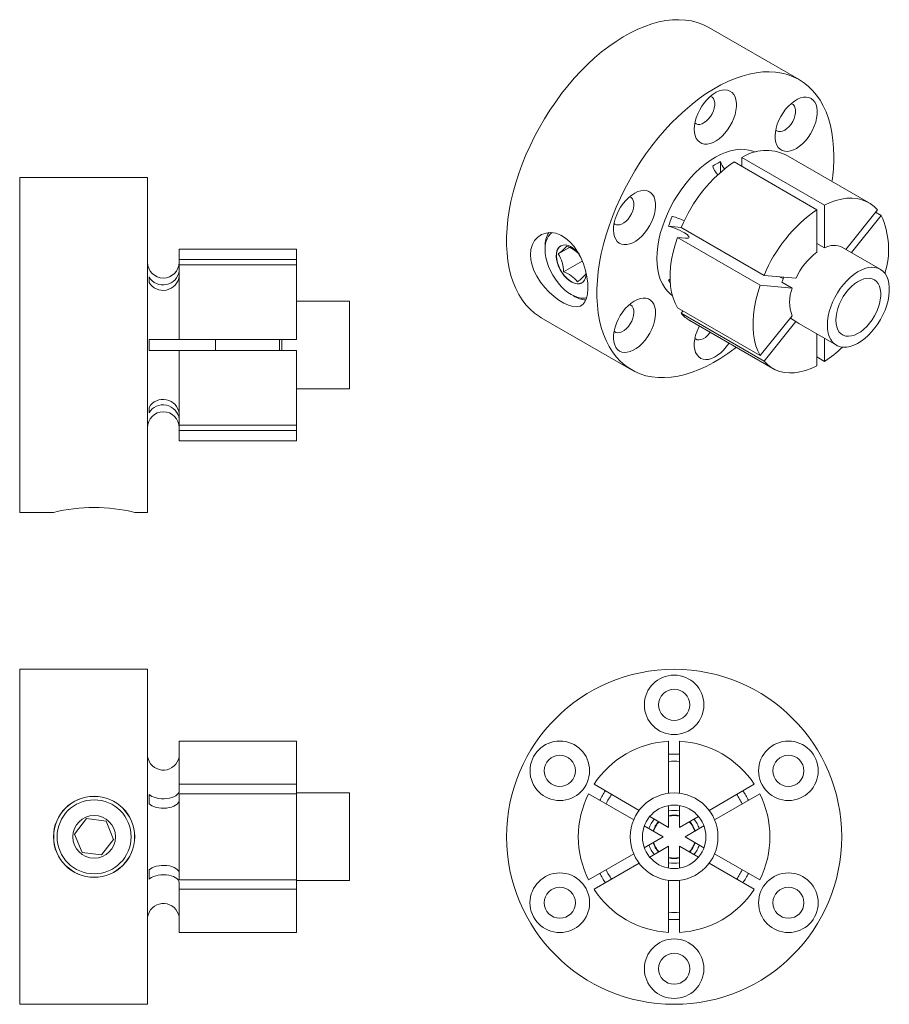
# Model space of a CAD drawing. Header units: millimetres. Extents: x 4 to 134, y 4 to 151.
import ezdxf

# ---------------------------------------------------------------- set-up
doc = ezdxf.new("R2010")
doc.units = ezdxf.units.MM

msp = doc.modelspace()

# ---------------------------------------------------------------- linework, layer by layer
at = {"color": 7, "linetype": 'Continuous', "lineweight": 18}
for p, q in [((120.45, 142.16), (106.98, 149.93)), ((130.81, 123.81), (118.46, 130.95)), ((108.71, 128.34), (108.71, 129.92)), ((123.1, 122.75), (110.74, 129.89)), ((111.89, 130.55), (111.89, 129.22)), ((124.25, 123.42), (111.89, 130.55)), ((23.25, 127.57), (4.2, 127.57)), ((4.2, 127.57), (4.2, 77.59)), ((23.25, 127.57), (23.25, 77.59)), ((124.25, 117.07), (124.25, 123.42)), ((123.1, 116.41), (123.1, 122.75)), ((132.12, 122.71), (127.4, 116.84)), ((131.85, 122.38), (132.69, 121.9)), ((132.69, 121.9), (128.24, 116.35)), ((100.96, 120.28), (102.87, 120.11)), ((102.87, 120.09), (115.22, 112.96)), ((102.29, 118.61), (114.65, 111.48)), ((103.48, 118.51), (102.29, 118.61)), ((123.1, 117.73), (124.25, 117.07)), ((45.47, 116.87), (28, 116.87)), ((28, 116.87), (28, 115.34)), ((45.47, 116.87), (45.47, 115.34)), ((82.56, 117.27), (82.56, 116.85)), ((86.21, 117.13), (84.53, 116.16)), ((132.55, 113.86), (126.94, 117.1)), ((28, 115.34), (45.47, 115.34)), ((28, 114.53), (28, 115.34)), ((45.47, 115.34), (45.47, 114.53)), ((88.1, 115.09), (85.33, 113.49)), ((28, 114.53), (45.47, 114.53)), ((28, 114.53), (28, 103.39)), ((45.47, 114.53), (45.47, 103.39)), ((23.5, 111.91), (23.5, 112.73)), ((100.96, 112.25), (101.23, 112.38)), ((115.22, 112.96), (119.98, 112.53)), ((117.54, 112.75), (118.09, 112.48)), ((119.41, 111.05), (117.88, 111.93)), ((114.65, 111.48), (119.41, 111.05)), ((53.41, 109.12), (45.47, 109.12)), ((53.41, 96.04), (53.41, 109.12)), ((86.47, 110.09), (86.83, 109.88)), ((114.65, 100.98), (102.29, 108.11)), ((102.87, 107.3), (103.13, 107.63)), ((115.22, 100.16), (102.87, 107.3)), ((81.99, 106.64), (95.46, 98.86)), ((104.17, 106.2), (116.53, 99.06)), ((119.41, 106.9), (114.65, 100.98)), ((119.98, 106.09), (115.22, 100.16)), ((119.14, 106.57), (119.98, 106.09)), ((120.4, 105.77), (126.01, 102.53)), ((23.5, 101.77), (23.5, 103.39)), ((23.5, 103.39), (28, 103.39)), ((45.47, 103.39), (28, 103.39)), ((33.41, 103.39), (33.41, 101.77)), ((42.96, 103.39), (42.96, 101.77)), ((43.32, 103.39), (43.32, 101.77)), ((123.1, 99.46), (123.1, 104.22)), ((124.25, 100.12), (124.25, 103.55)), ((23.5, 101.77), (28, 101.77)), ((28, 101.77), (28, 90.63)), ((45.47, 101.77), (28, 101.77)), ((45.47, 101.77), (45.47, 90.63)), ((123.1, 100.79), (124.25, 100.12)), ((45.47, 96.04), (53.41, 96.04)), ((23.5, 92.43), (23.5, 93.25)), ((28, 90.63), (45.47, 90.63)), ((28, 90.63), (28, 89.82)), ((28, 89.82), (45.47, 89.82)), ((28, 89.82), (28, 88.29)), ((45.47, 89.82), (45.47, 90.63)), ((45.47, 89.82), (45.47, 88.29)), ((28, 88.29), (45.47, 88.29)), ((4.2, 77.59), (9.24, 77.59)), ((21.35, 77.59), (23.25, 77.59)), ((23.25, 54.19), (4.2, 54.19)), ((4.2, 54.19), (4.2, 4.2)), ((23.25, 54.19), (23.25, 4.2)), ((45.47, 43.46), (28, 43.46)), ((28, 43.46), (28, 37.03)), ((45.47, 43.46), (45.47, 37.03)), ((100.99, 35.68), (100.99, 43.46)), ((102.62, 35.68), (102.62, 43.46)), ((23.5, 40.44), (23.5, 40.47)), ((28, 37.03), (45.47, 37.03)), ((28, 36.06), (28, 37.03)), ((45.47, 37.03), (45.47, 35.62)), ((89.86, 37.03), (96.59, 33.14)), ((113.75, 37.03), (107.02, 33.14)), ((23.5, 34.11), (23.5, 35.52)), ((28, 35.62), (28, 22.77)), ((28, 35.62), (45.47, 35.62)), ((53.41, 35.73), (45.47, 35.73)), ((45.47, 35.62), (45.47, 22.77)), ((53.41, 29.19), (53.41, 35.73)), ((89.05, 35.62), (95.78, 31.73)), ((114.57, 35.62), (107.83, 31.73)), ((100.99, 30.6), (100.99, 33.87)), ((102.62, 30.6), (102.62, 33.87)), ((12.39, 29.58), (14.18, 31.9)), ((14.18, 31.9), (17.08, 31.52)), ((17.08, 31.52), (18.21, 28.81)), ((98.17, 32.23), (100.99, 30.6)), ((105.45, 32.23), (102.62, 30.6)), ((13.52, 26.87), (12.39, 29.58)), ((97.35, 30.83), (100.18, 29.19)), ((106.26, 30.83), (103.43, 29.19)), ((18.21, 28.81), (16.42, 26.48)), ((53.41, 22.65), (53.41, 29.19)), ((100.18, 29.19), (97.35, 27.56)), ((103.43, 29.19), (106.26, 27.56)), ((16.42, 26.48), (13.52, 26.87)), ((95.78, 26.65), (89.05, 22.77)), ((100.99, 27.79), (98.17, 26.15)), ((100.99, 24.52), (100.99, 27.79)), ((102.62, 24.52), (102.62, 27.79)), ((102.62, 27.79), (105.45, 26.15)), ((107.83, 26.65), (114.57, 22.77)), ((96.59, 25.24), (89.86, 21.36)), ((107.02, 25.24), (113.75, 21.36)), ((23.5, 22.87), (23.5, 24.27)), ((45.47, 22.77), (28, 22.77)), ((28, 21.36), (28, 22.33)), ((45.47, 22.77), (45.47, 21.36)), ((45.47, 22.65), (53.41, 22.65)), ((100.99, 14.93), (100.99, 22.7)), ((102.62, 14.93), (102.62, 22.7)), ((28, 21.36), (28, 14.93)), ((45.47, 21.36), (28, 21.36)), ((45.47, 21.36), (45.47, 14.93)), ((23.5, 17.92), (23.5, 17.95)), ((28, 14.93), (45.47, 14.93)), ((4.2, 4.2), (23.25, 4.2))]:
    msp.add_line(p, q, dxfattribs=at)
at = {"color": 7, "linetype": 'Continuous', "lineweight": 18, "flags": 128}
for points in [[(106.98, 149.93), (106.89, 149.99), (106.1, 150.38), (105.26, 150.68), (104.39, 150.91), (103.48, 151.05), (102.53, 151.1), (101.56, 151.07), (100.56, 150.96), (99.54, 150.76), (98.49, 150.48), (97.44, 150.11), (96.37, 149.67), (95.29, 149.14), (94.22, 148.54), (93.14, 147.86), (92.07, 147.11), (91, 146.29), (89.95, 145.4), (88.92, 144.45), (87.91, 143.43), (86.92, 142.36), (85.96, 141.24), (85.03, 140.08), (84.14, 138.86), (83.29, 137.61), (82.47, 136.32), (81.71, 135.01), (80.99, 133.66), (80.32, 132.3), (79.7, 130.93), (79.14, 129.54), (78.63, 128.15), (78.18, 126.76), (77.8, 125.37), (77.47, 124), (77.21, 122.64), (77.02, 121.3), (76.89, 119.99), (76.82, 118.71), (76.82, 117.47), (76.89, 116.26), (77.02, 115.1), (77.21, 113.99), (77.47, 112.93), (77.8, 111.93), (78.18, 110.99), (78.63, 110.12), (79.14, 109.31), (79.7, 108.57), (80.32, 107.91), (80.99, 107.32), (81.71, 106.81), (81.99, 106.64)], [(125.63, 130.71), (125.6, 131.94), (125.5, 133.12), (125.33, 134.26), (125.11, 135.34), (124.81, 136.37), (124.46, 137.34), (124.04, 138.25), (123.57, 139.09), (123.03, 139.86), (122.44, 140.56), (121.8, 141.19), (121.1, 141.74), (120.36, 142.21), (119.57, 142.6), (118.73, 142.91), (117.86, 143.13), (116.95, 143.27), (116, 143.33), (115.03, 143.3), (114.03, 143.18), (113.01, 142.98), (111.96, 142.7), (110.91, 142.34), (109.84, 141.89), (108.76, 141.36), (107.69, 140.76), (106.61, 140.08), (105.54, 139.33), (104.48, 138.51), (103.43, 137.62), (102.39, 136.67), (101.38, 135.66), (100.39, 134.59), (99.43, 133.47), (98.5, 132.3), (97.61, 131.09), (96.76, 129.83), (95.94, 128.55), (95.18, 127.23), (94.46, 125.89), (93.79, 124.53), (93.17, 123.15), (92.61, 121.76), (92.1, 120.37), (91.65, 118.98), (91.27, 117.6), (90.94, 116.22), (90.68, 114.86), (90.49, 113.53), (90.36, 112.22), (90.29, 110.94), (90.29, 109.69), (90.36, 108.49), (90.49, 107.33), (90.68, 106.22), (90.94, 105.16), (91.27, 104.16), (91.65, 103.22), (92.1, 102.34), (92.61, 101.53), (93.17, 100.8), (93.79, 100.13), (94.46, 99.55), (95.18, 99.04), (95.94, 98.61), (96.76, 98.26), (97.61, 97.99), (98.5, 97.81), (99.43, 97.71), (100.39, 97.7), (101.38, 97.77), (102.39, 97.93), (103.43, 98.17), (104.48, 98.49), (105.54, 98.9), (106.61, 99.38), (107.69, 99.95), (108.76, 100.59), (109.84, 101.31), (110.91, 102.09), (111.07, 102.22)], [(104.81, 134.77), (104.85, 135.32), (104.95, 135.89), (105.11, 136.48), (105.33, 137.07), (105.62, 137.65), (105.95, 138.21), (106.32, 138.74), (106.73, 139.21), (107.16, 139.64), (107.61, 139.99), (108.07, 140.28), (108.53, 140.48), (108.97, 140.61), (109.39, 140.64), (109.78, 140.59), (110.14, 140.46), (110.44, 140.24), (110.7, 139.94), (110.89, 139.58), (111.02, 139.14), (111.09, 138.66), (111.09, 138.13), (111.02, 137.57), (110.89, 136.98), (110.7, 136.39), (110.44, 135.8), (110.14, 135.23), (109.78, 134.69), (109.39, 134.19), (108.97, 133.73), (108.53, 133.34), (108.07, 133.02), (107.61, 132.78), (107.16, 132.61), (106.73, 132.53), (106.32, 132.54), (105.95, 132.63), (105.62, 132.81), (105.33, 133.07), (105.11, 133.4), (104.95, 133.8), (104.85, 134.26), (104.81, 134.77)], [(107.2, 139.67), (107.23, 139.66), (107.47, 139.53), (107.66, 139.33), (107.79, 139.05), (107.86, 138.72), (107.86, 138.33), (107.79, 137.92), (107.66, 137.49), (107.47, 137.07), (107.23, 136.67), (106.95, 136.3), (106.64, 135.99), (106.31, 135.74), (105.98, 135.57), (105.66, 135.48), (105.36, 135.48), (105.1, 135.56), (104.91, 135.7)], [(118.44, 137.74), (118.85, 138.21), (119.29, 138.62), (119.74, 138.97), (120.2, 139.24), (120.66, 139.43), (121.1, 139.54), (121.52, 139.56), (121.9, 139.5), (122.25, 139.35), (122.54, 139.12), (122.79, 138.81), (122.97, 138.43), (123.09, 137.99), (123.15, 137.5), (123.14, 136.96), (123.06, 136.39), (122.92, 135.81), (122.71, 135.21), (122.45, 134.63), (122.14, 134.06), (121.78, 133.52), (121.38, 133.03), (120.95, 132.59), (120.51, 132.21), (120.05, 131.9), (119.59, 131.67), (119.14, 131.52), (118.71, 131.45), (118.31, 131.47), (117.94, 131.58), (117.62, 131.77), (117.35, 132.04), (117.13, 132.38), (116.98, 132.8), (116.89, 133.26), (116.87, 133.78), (116.91, 134.33), (117.02, 134.91), (117.2, 135.5), (117.43, 136.09), (117.72, 136.67), (118.06, 137.23), (118.44, 137.74)], [(119.25, 138.59), (119.33, 138.57), (119.56, 138.43), (119.74, 138.21), (119.86, 137.92), (119.92, 137.58), (119.9, 137.19), (119.83, 136.77), (119.69, 136.34), (119.49, 135.92), (119.24, 135.52), (118.95, 135.17), (118.64, 134.86), (118.31, 134.63), (117.98, 134.47), (117.66, 134.4), (117.37, 134.41), (117.11, 134.5), (116.96, 134.62)], [(94.33, 117.54), (93.95, 117.62), (93.61, 117.78), (93.32, 118.02), (93.09, 118.34), (92.91, 118.73), (92.8, 119.18), (92.76, 119.69), (92.78, 120.23), (92.87, 120.8), (93.02, 121.39), (93.24, 121.98), (93.51, 122.56), (93.83, 123.13), (94.2, 123.66), (94.6, 124.14), (95.03, 124.57), (95.48, 124.94), (95.94, 125.24), (96.4, 125.46), (96.84, 125.59), (97.27, 125.65), (97.67, 125.61), (98.03, 125.49), (98.34, 125.28), (98.6, 125), (98.81, 124.65), (98.95, 124.22), (99.03, 123.75), (99.04, 123.22), (98.99, 122.67), (98.86, 122.08), (98.68, 121.49), (98.44, 120.9), (98.14, 120.33), (97.79, 119.78), (97.41, 119.27), (96.99, 118.81), (96.55, 118.41), (96.09, 118.08), (95.63, 117.82), (95.18, 117.64), (94.74, 117.55), (94.33, 117.54)], [(95.14, 124.67), (95.38, 124.56), (95.58, 124.37), (95.72, 124.11), (95.8, 123.78), (95.81, 123.4), (95.75, 122.99), (95.63, 122.57), (95.45, 122.14), (95.22, 121.73), (94.94, 121.36), (94.64, 121.04), (94.31, 120.78), (93.98, 120.6), (93.65, 120.49), (93.35, 120.48)], [(132.12, 122.71), (131.62, 123.23), (131.06, 123.66), (130.45, 124), (129.79, 124.25), (129.09, 124.41), (128.35, 124.48), (127.57, 124.45), (126.77, 124.33), (125.94, 124.12), (125.1, 123.81), (124.25, 123.42)], [(80.37, 116.03), (80.44, 116.81), (80.66, 117.54), (81, 118.15), (81.48, 118.66), (82.04, 119.04), (82.7, 119.27), (83.41, 119.34), (84.17, 119.23), (84.9, 118.97), (85.62, 118.53), (86.27, 117.97), (86.88, 117.28), (87.42, 116.49), (87.89, 115.6), (88.28, 114.66), (88.58, 113.67), (88.8, 112.72), (88.92, 111.77), (88.95, 110.93), (88.89, 110.16), (88.74, 109.53), (88.5, 109), (88.18, 108.62), (87.77, 108.36), (87.27, 108.26), (86.68, 108.3), (86.05, 108.49), (85.34, 108.82), (84.63, 109.26), (83.9, 109.81), (83.19, 110.45), (82.51, 111.17), (81.89, 111.96), (81.33, 112.82), (80.89, 113.7), (80.57, 114.62), (80.42, 115.33), (80.37, 116.03)], [(83.63, 119.34), (83.37, 119.13), (83.08, 118.8), (82.86, 118.4), (82.69, 117.94), (82.59, 117.42), (82.56, 116.85), (82.59, 116.24), (82.69, 115.6), (82.86, 114.95), (83.08, 114.29), (83.37, 113.64), (83.71, 113), (84.09, 112.39), (84.52, 111.82), (84.97, 111.29), (85.46, 110.82), (85.96, 110.42), (86.47, 110.08), (86.98, 109.83), (87.48, 109.65), (87.96, 109.56), (88.42, 109.56), (88.78, 109.63)], [(103.48, 118.51), (103.5, 118.5), (103.72, 118.5), (103.88, 118.52), (103.98, 118.57), (104.03, 118.64), (104.01, 118.74), (103.92, 118.86), (103.78, 118.99), (103.58, 119.15), (103.33, 119.3), (103.04, 119.47), (102.71, 119.63), (102.36, 119.79), (101.99, 119.94), (101.61, 120.08), (100.96, 120.28)], [(102.29, 118.61), (101.94, 117.51), (101.65, 116.41), (101.44, 115.33), (101.29, 114.27), (101.22, 113.24), (101.22, 112.25), (101.29, 111.31), (101.44, 110.41), (101.65, 109.58), (101.94, 108.81), (102.29, 108.11)], [(84.39, 114.8), (84.28, 115.3), (84.22, 115.78), (84.24, 116.22), (84.33, 116.61), (84.48, 116.94), (84.69, 117.2), (84.95, 117.38), (85.26, 117.48), (85.61, 117.49), (85.98, 117.41), (86.37, 117.24), (86.76, 117), (87.14, 116.68), (87.5, 116.3), (87.62, 116.15)], [(84.41, 114.81), (84.29, 115.31), (84.24, 115.79), (84.26, 116.23), (84.34, 116.62), (84.49, 116.95), (84.7, 117.21), (84.9, 117.36)], [(88.71, 113.23), (88.69, 112.97), (88.61, 112.58), (88.46, 112.25), (88.25, 111.99), (87.98, 111.81), (87.67, 111.71), (87.33, 111.7), (86.95, 111.78), (86.57, 111.95), (86.17, 112.19), (85.79, 112.51), (85.43, 112.89), (85.1, 113.33), (84.81, 113.8), (84.57, 114.29), (84.39, 114.8)], [(88.07, 111.86), (88, 111.82), (87.69, 111.72), (87.35, 111.71), (86.97, 111.79), (86.58, 111.96), (86.19, 112.2), (85.81, 112.52), (85.45, 112.9), (85.12, 113.34), (84.83, 113.81), (84.59, 114.31), (84.41, 114.81)], [(124.66, 105.53), (124.69, 106.18), (124.79, 106.86), (124.95, 107.55), (125.17, 108.26), (125.45, 108.97), (125.78, 109.66), (126.16, 110.34), (126.59, 110.98), (127.05, 111.59), (127.55, 112.14), (128.07, 112.65), (128.6, 113.09), (129.15, 113.46), (129.69, 113.75), (130.24, 113.97), (130.77, 114.11), (131.27, 114.17), (131.75, 114.14), (132.2, 114.03), (132.6, 113.83), (132.96, 113.56), (133.27, 113.21), (133.52, 112.79), (133.71, 112.31), (133.84, 111.77), (133.9, 111.18), (133.9, 110.55), (133.84, 109.88), (133.71, 109.19), (133.52, 108.49), (133.27, 107.78), (132.96, 107.08), (132.6, 106.39), (132.2, 105.73), (131.75, 105.11), (131.27, 104.52), (130.77, 103.99), (130.24, 103.52), (129.69, 103.12), (129.15, 102.78), (128.6, 102.52), (128.07, 102.34), (127.55, 102.25), (127.05, 102.23), (126.59, 102.3), (126.16, 102.46), (125.78, 102.69), (125.45, 103), (125.17, 103.38), (124.95, 103.84), (124.79, 104.35), (124.69, 104.92), (124.66, 105.53)], [(118.15, 112.7), (117.91, 112.03), (117.88, 111.93)], [(125.93, 106.26), (125.96, 106.82), (126.06, 107.4), (126.22, 108), (126.44, 108.61), (126.71, 109.2), (127.04, 109.78), (127.41, 110.33), (127.81, 110.83), (128.25, 111.28), (128.7, 111.68), (129.17, 112), (129.63, 112.25), (130.1, 112.42), (130.54, 112.51), (130.96, 112.52), (131.35, 112.44), (131.7, 112.28), (132, 112.04), (132.25, 111.73), (132.44, 111.34), (132.56, 110.9), (132.63, 110.4), (132.63, 109.86), (132.56, 109.29), (132.44, 108.69), (132.25, 108.09), (132, 107.49), (131.7, 106.9), (131.35, 106.34), (130.96, 105.81), (130.54, 105.33), (130.1, 104.91), (129.63, 104.55), (129.17, 104.26), (128.7, 104.05), (128.25, 103.92), (127.81, 103.87), (127.41, 103.9), (127.04, 104.02), (126.71, 104.23), (126.44, 104.5), (126.22, 104.85), (126.06, 105.27), (125.96, 105.74), (125.93, 106.26)], [(114.65, 111.48), (114.3, 110.37), (114.01, 109.28), (113.8, 108.19), (113.65, 107.13), (113.58, 106.11), (113.58, 105.12), (113.65, 104.17), (113.8, 103.28), (114.01, 102.45), (114.3, 101.68), (114.65, 100.98)], [(97.47, 103.28), (97.06, 102.81), (96.62, 102.4), (96.17, 102.05), (95.71, 101.78), (95.26, 101.59), (94.81, 101.48), (94.4, 101.46), (94.01, 101.52), (93.67, 101.67), (93.37, 101.9), (93.12, 102.21), (92.94, 102.59), (92.82, 103.03), (92.76, 103.53), (92.77, 104.06), (92.85, 104.63), (92.99, 105.21), (93.2, 105.81), (93.46, 106.39), (93.78, 106.96), (94.14, 107.5), (94.53, 107.99), (94.96, 108.43), (95.41, 108.81), (95.86, 109.12), (96.32, 109.35), (96.77, 109.5), (97.2, 109.57), (97.6, 109.55), (97.97, 109.44), (98.29, 109.25), (98.56, 108.98), (98.78, 108.64), (98.93, 108.23), (99.02, 107.76), (99.04, 107.24), (99, 106.69), (98.89, 106.11), (98.71, 105.52), (98.48, 104.93), (98.19, 104.35), (97.85, 103.8), (97.47, 103.28)], [(95.14, 108.6), (95.34, 108.52), (95.55, 108.34), (95.7, 108.08), (95.79, 107.76), (95.81, 107.4), (95.76, 106.99), (95.65, 106.57), (95.48, 106.14), (95.26, 105.73), (94.99, 105.35)], [(120.4, 105.77), (120.28, 105.85), (119.98, 106.09)], [(94.99, 105.35), (94.69, 105.02), (94.36, 104.75), (94.03, 104.55), (93.71, 104.43), (93.4, 104.4), (93.12, 104.45), (92.89, 104.59), (92.85, 104.63)], [(109.99, 102.84), (109.97, 102.81), (109.59, 102.28), (109.19, 101.81), (108.75, 101.38), (108.3, 101.03), (107.84, 100.74), (107.39, 100.54), (106.94, 100.42), (106.52, 100.38), (106.13, 100.43), (105.77, 100.56), (105.47, 100.78), (105.22, 101.08), (105.02, 101.45), (104.89, 101.88), (104.82, 102.36), (104.82, 102.89), (104.89, 103.45), (105.02, 104.04), (105.22, 104.63), (105.47, 105.22), (105.56, 105.4)], [(107.19, 104.46), (107.09, 104.33), (106.79, 103.99), (106.47, 103.71), (106.14, 103.5), (105.81, 103.37), (105.5, 103.32), (105.22, 103.36), (104.98, 103.49), (104.91, 103.55)], [(115.22, 100.16), (115.72, 99.65), (116.28, 99.22), (116.89, 98.88), (117.55, 98.62), (118.25, 98.46), (119, 98.4), (119.77, 98.42), (120.58, 98.55), (121.4, 98.76), (122.24, 99.06), (123.1, 99.46)], [(28, 36.06), (28, 36.05), (27.97, 35.85), (27.86, 35.66), (27.7, 35.48), (27.47, 35.31), (27.2, 35.16), (26.87, 35.04), (26.52, 34.95), (26.13, 34.89), (25.74, 34.87), (25.33, 34.87), (24.95, 34.91), (24.57, 34.99), (24.24, 35.09), (23.93, 35.22), (23.5, 35.52)], [(28, 34.65), (28, 34.64), (27.96, 34.44), (27.86, 34.24), (27.69, 34.06), (27.46, 33.89), (27.19, 33.75), (26.86, 33.63), (26.5, 33.54), (26.12, 33.48), (25.72, 33.46), (25.32, 33.47), (24.94, 33.51), (24.56, 33.58), (24.22, 33.69), (23.92, 33.82), (23.5, 34.11)], [(23.5, 24.27), (23.69, 24.43), (23.95, 24.58), (24.26, 24.71), (24.6, 24.81), (24.98, 24.88), (25.37, 24.92), (25.77, 24.93), (26.16, 24.9), (26.55, 24.84), (26.9, 24.74), (27.22, 24.62), (27.49, 24.48), (27.71, 24.31), (27.87, 24.13), (27.97, 23.93), (28, 23.74)], [(23.5, 22.87), (23.62, 22.97), (23.86, 23.13), (24.16, 23.27), (24.48, 23.38), (24.86, 23.46), (25.24, 23.51), (25.64, 23.52), (26.04, 23.5), (26.43, 23.45), (26.78, 23.37), (27.12, 23.26), (27.4, 23.12), (27.64, 22.96), (27.82, 22.78), (27.94, 22.59), (28, 22.33)]]:
    msp.add_lwpolyline(points, dxfattribs=at)
at = {"color": 8, "linetype": 'Continuous', "lineweight": 18, "flags": 128}
msp.add_lwpolyline([(101.54, 109.97), (101.27, 110.17), (100.81, 110.6), (100.4, 111.11), (100.05, 111.68), (99.75, 112.33), (99.52, 113.03), (99.36, 113.8), (99.26, 114.61), (99.23, 115.47), (99.26, 116.37), (99.36, 117.3), (99.52, 118.25), (99.75, 119.22), (100.05, 120.2), (100.4, 121.19), (100.81, 122.16), (101.27, 123.13), (101.78, 124.07), (102.35, 124.99), (102.95, 125.88), (103.59, 126.72), (104.27, 127.52), (104.97, 128.26), (105.7, 128.94), (106.44, 129.56), (107.2, 130.11), (107.96, 130.59), (108.72, 130.99), (109.47, 131.31), (110.22, 131.55), (110.94, 131.71), (111.64, 131.78), (112.32, 131.76), (112.96, 131.66), (113.57, 131.47), (113.88, 131.34)], dxfattribs=at)
at = {"color": 7, "linetype": 'Continuous', "lineweight": 18}
for centre, radius in [((101.81, 29.19), 24.99), ((101.81, 48.88), 4.44), ((101.81, 48.88), 2.32), ((84.76, 39.04), 4.44), ((118.85, 39.04), 4.44), ((84.76, 39.04), 2.32), ((118.85, 39.04), 2.32), ((15.3, 29.19), 6.06), ((101.81, 29.19), 6.54), ((15.3, 29.19), 6.03), ((15.3, 29.19), 5.52), ((101.81, 29.19), 4.74), ((15.3, 29.19), 3.18), ((84.76, 19.35), 4.45), ((118.85, 19.35), 4.45), ((84.76, 19.35), 2.32), ((118.85, 19.35), 2.32), ((101.81, 9.51), 4.44), ((101.81, 9.51), 2.32)]:
    msp.add_circle(centre, radius, dxfattribs=at)
for centre, radius, start, end in [((115.54, 124.72), 6.87, 64.8405, 122.0328), ((123.48, 111.59), 22.3, 124.8378, 157.5731), ((113.44, 120.41), 10.62, 116.4155, 123.5791), ((112.12, 131.06), 3.59, 198.4585, 218.4007), ((98.88, 130.79), 26.75, 351.7676, 359.8253), ((111.22, 130.52), 3.87, 199.0556, 221.6019), ((135.83, 104.45), 22.3, 124.8378, 157.5731), ((93.41, 121.27), 0.795, 225.2627, 265.7185), ((118.22, 114.44), 18.22, 156.295, 161.2936), ((98.94, 112.09), 10.01, 63.9338, 74.9668), ((121.73, 116.85), 12.07, 342.5944, 24.7002), ((86.19, 117.44), 3.63, 148.442, 182.7643), ((79.58, 122.76), 8.25, 306.8971, 318.8786), ((79.93, 113.34), 5.4, 1.6162, 31.513), ((84.27, 113.12), 4.48, 41.6055, 70.1867), ((129.3, 108.23), 10.26, 127.1973, 155.2135), ((125.63, 114.51), 2.91, 63.0743, 118.3464), ((25.62, 114.93), 2.37, 180, 0), ((25.59, 113.96), 2.43, 210.5225, 352.7948), ((83.65, 109.03), 4.77, 38.4323, 69.3948), ((82.19, 118.85), 8.6, 307.1423, 318.6334), ((25.59, 113.15), 2.43, 210.5634, 352.7538), ((105.12, 114.55), 4.75, 208.9304, 215.3946), ((125.09, 108.98), 6.05, 159.9422, 200.0578), ((88.91, 113.29), 4, 238.5111, 266.234), ((106.64, 110.45), 4.92, 219.9202, 239.8865), ((114.63, 114.85), 17.59, 303.138, 314.2217), ((25.59, 92.02), 2.43, 7.1812, 149.5016), ((25.62, 90.24), 2.37, 0, 180), ((25.59, 91.2), 2.43, 7.2052, 149.4775), ((15.3, 53.06), 25.26, 76.1379, 103.89), ((101.81, 29.19), 14.29, 93.2613, 146.7387), ((101.81, 29.19), 14.29, 33.2613, 86.7387), ((25.62, 41.54), 2.37, 180, 206.7412), ((25.63, 41.51), 2.37, 206.6575, 0.1451), ((101.81, 29.19), 11.28, 85.8663, 94.1337), ((101.81, 29.19), 14.29, 153.2613, 206.7387), ((101.81, 29.19), 11.28, 145.8663, 154.1337), ((101.81, 29.19), 11.28, 25.8663, 34.1337), ((101.81, 29.19), 14.29, 333.2613, 26.7387), ((101.81, 29.19), 3.95, 78.1244, 101.8756), ((101.81, 29.19), 3.24, 75.4645, 104.5355), ((101.81, 29.19), 3.18, 75.1672, 104.8328), ((101.81, 29.19), 3.95, 138.1244, 161.8756), ((101.81, 29.19), 3.24, 135.4645, 164.5355), ((101.81, 29.19), 3.17, 135.1672, 164.8328), ((101.81, 29.19), 3.18, 15.1672, 44.8328), ((101.81, 29.19), 3.24, 15.4645, 44.5355), ((101.81, 29.19), 3.95, 18.1244, 41.8756), ((101.81, 29.19), 3.95, 198.1244, 221.8756), ((101.81, 29.19), 3.24, 195.4645, 224.5355), ((101.81, 29.19), 3.17, 195.1672, 224.8328), ((101.81, 29.19), 3.18, 315.1672, 344.8328), ((101.81, 29.19), 3.24, 315.4645, 344.5355), ((101.81, 29.19), 3.95, 318.1244, 341.8756), ((101.81, 29.19), 3.18, 255.1672, 284.8328), ((101.81, 29.19), 3.24, 255.4645, 284.5355), ((101.81, 29.19), 3.95, 258.1244, 281.8756), ((101.81, 29.19), 11.28, 205.8663, 214.1337), ((101.81, 29.19), 11.28, 325.8663, 334.1337), ((101.81, 29.19), 14.29, 213.2613, 266.7387), ((101.81, 29.19), 14.29, 273.2613, 326.7387), ((25.63, 16.88), 2.37, 359.8475, 153.3499), ((25.62, 16.85), 2.37, 153.2588, 180), ((101.81, 29.19), 11.28, 265.8663, 274.1337)]:
    msp.add_arc(centre, radius, start, end, dxfattribs=at)
at = {"color": 8, "linetype": 'Continuous', "lineweight": 18}
for start, end in [(86.2247, 93.7753), (146.2247, 153.7753), (26.2247, 33.7753), (206.2247, 213.7753), (326.2247, 333.7753), (266.2247, 273.7753)]:
    msp.add_arc((101.81, 29.19), 12.34, start, end, dxfattribs=at)

doc.saveas('drawing.dxf')
